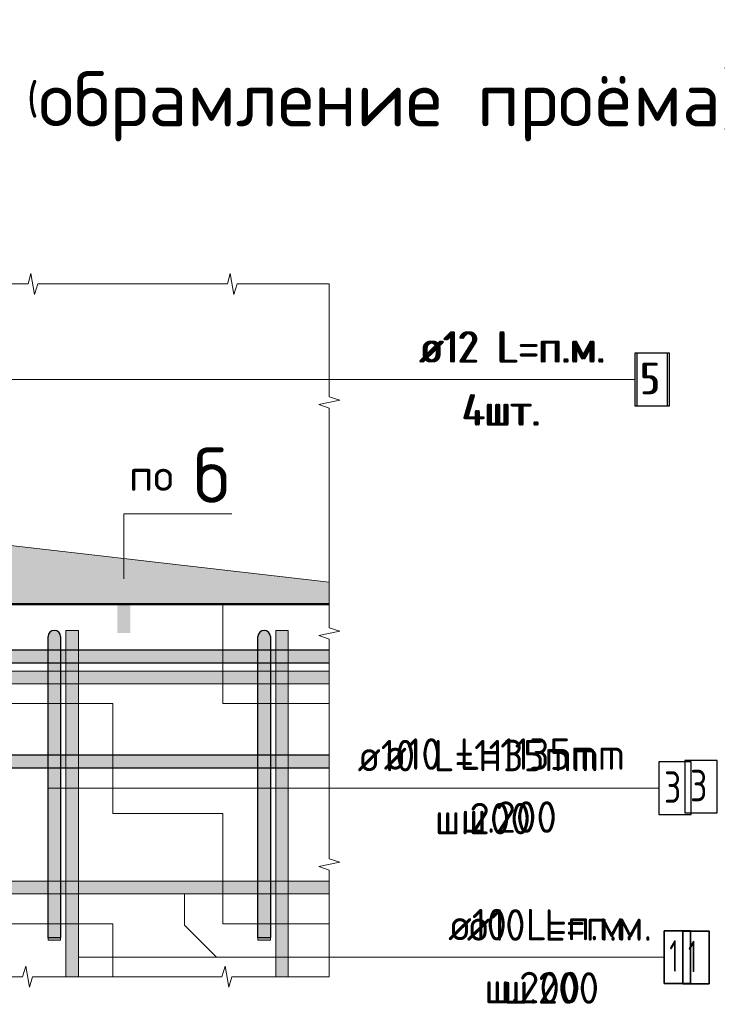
# Model space of a CAD drawing. Header units: metres. Extents: x -38 to 97, y -15 to 21.
# Tile 137 of 184: x 74.461 to 75.126, y 8.008 to 8.946. Entities that reach past the tile are written whole.
import ezdxf

# ---------------------------------------------------------------- set-up
doc = ezdxf.new("R2010")
doc.units = ezdxf.units.M
for name, color, linetype in [('XR$3$_3898', 7, 'Continuous'), ('XR$4$_3898', 7, 'Continuous'), ('XR$6$_3898', 7, 'Continuous')]:
    doc.layers.add(name, color=color, linetype=linetype)
for name, color, linetype, lineweight in [('XR$3$Арм. стержнями нижней зоны', 180, 'Continuous', 35), ('XR$3$Арм.стержн. Арматура края', 96, 'Continuous', 35), ('XR$3$Арм.стержн. Доп. арматура', 180, 'Continuous', 35), ('XR$3$Текст_ общее_1', 7, 'Continuous', 13), ('XR$4$Арм. стержнями нижней зоны', 180, 'Continuous', 35), ('XR$4$Арм.стержн. Арматура края', 96, 'Continuous', 35), ('XR$4$Арм.стержн. Доп. арматура', 180, 'Continuous', 35), ('XR$4$Текст_ общее_1', 7, 'Continuous', 13), ('XR$6$Арм. стержнями нижней зоны', 180, 'Continuous', 35), ('XR$6$Арм.стержн. Арматура края', 96, 'Continuous', 35), ('XR$6$Арм.стержн. Доп. арматура', 180, 'Continuous', 35), ('XR$6$Текст_ общее_1', 7, 'Continuous', 13)]:
    doc.layers.add(name, color=color, linetype=linetype, lineweight=lineweight)
doc.styles.add('ISOCPEUR', font='txt')
pattern_1 = [(0, (0.21, 0.21), (0.105, 0.105), [0.105, -0.105]), (90, (0.21, 0.21), (-0.105, 0.105), [0.105, -0.105])]

# ---------------------------------------------------------------- blocks, each defined once
blk = doc.blocks.new('ЭЛЕМЕНТ_УЗОРА_6')
at = {"color": 7, "linetype": 'Continuous', "lineweight": 13, "transparency": 33554687}
for p, q in [((73.80638, 8.6946), (73.80638, 8.6946)), ((74.75638, 8.6946), (74.75638, 8.6946)), ((73.80638, 8.0346), (73.80638, 8.0346)), ((74.75638, 8.0346), (74.75638, 8.0346)), ((74.75638, 8.0346), (74.75638, 8.0346))]:
    blk.add_line(p, q, dxfattribs=at)
for points in [[(73.80638, 8.6946), (73.89929, 8.6946), (73.90195, 8.7046), (73.90556, 8.6846), (73.9086, 8.6946), (73.99638, 8.6946)], [(73.99638, 8.6946), (74.08929, 8.6946), (74.09195, 8.7046), (74.09556, 8.6846), (74.0986, 8.6946), (74.18638, 8.6946)], [(74.18638, 8.6946), (74.27929, 8.6946), (74.28195, 8.7046), (74.28556, 8.6846), (74.2886, 8.6946), (74.37638, 8.6946)], [(74.37638, 8.6946), (74.46929, 8.6946), (74.47195, 8.7046), (74.47556, 8.6846), (74.4786, 8.6946), (74.56638, 8.6946)], [(74.56638, 8.6946), (74.65929, 8.6946), (74.66195, 8.7046), (74.66556, 8.6846), (74.6686, 8.6946), (74.75638, 8.6946)], [(73.80638, 8.4746), (73.80638, 8.58218), (73.79638, 8.58526), (73.81638, 8.58944), (73.80638, 8.59296), (73.80638, 8.6946), (73.80638, 8.6946)], [(74.75638, 8.6946), (74.75638, 8.6946), (74.75638, 8.58702), (74.76638, 8.58394), (74.74638, 8.57976), (74.75638, 8.57624), (74.75638, 8.4746)], [(73.80638, 8.2546), (73.80638, 8.36218), (73.79638, 8.36526), (73.81638, 8.36944), (73.80638, 8.37296), (73.80638, 8.4746)], [(74.75638, 8.4746), (74.75638, 8.36702), (74.76638, 8.36394), (74.74638, 8.35976), (74.75638, 8.35624), (74.75638, 8.2546)], [(73.80638, 8.0346), (73.80638, 8.0346), (73.80638, 8.14218), (73.79638, 8.14526), (73.81638, 8.14944), (73.80638, 8.15296), (73.80638, 8.2546)], [(74.75638, 8.2546), (74.75638, 8.14702), (74.76638, 8.14394), (74.74638, 8.13976), (74.75638, 8.13624), (74.75638, 8.0346)], [(73.99638, 8.0346), (73.90347, 8.0346), (73.90081, 8.0246), (73.8972, 8.0446), (73.89416, 8.0346), (73.80638, 8.0346)], [(74.18638, 8.0346), (74.09347, 8.0346), (74.09081, 8.0246), (74.0872, 8.0446), (74.08416, 8.0346), (73.99638, 8.0346)], [(74.37638, 8.0346), (74.28347, 8.0346), (74.28081, 8.0246), (74.2772, 8.0446), (74.27416, 8.0346), (74.18638, 8.0346)], [(74.56638, 8.0346), (74.47347, 8.0346), (74.47081, 8.0246), (74.4672, 8.0446), (74.46416, 8.0346), (74.37638, 8.0346)], [(74.75638, 8.0346), (74.66347, 8.0346), (74.66081, 8.0246), (74.6572, 8.0446), (74.65416, 8.0346), (74.56638, 8.0346)]]:
    blk.add_lwpolyline(points, dxfattribs=at)
blk = doc.blocks.new('СЛОЖНЫЙ_ОБЪЕКТ_14')
at = {"linetype": 'Continuous', "lineweight": 13, "transparency": 33554687}
blk.add_hatch(color=7, dxfattribs=at).paths.add_polyline_path([(73.80638, 8.3256), (74.75638, 8.3256), (74.75638, 8.3136), (73.80638, 8.3136)], flags=16)
at = {"color": 7, "linetype": 'Continuous', "lineweight": 13, "transparency": 33554687}
blk.add_lwpolyline([(73.80638, 8.3256), (74.75638, 8.3256), (74.75638, 8.3136), (73.80638, 8.3136), (73.80638, 8.3256)], close=True, dxfattribs=at)
blk = doc.blocks.new('СЛОЖНЫЙ_ОБЪЕКТ_15')
at = {"linetype": 'Continuous', "lineweight": 13, "transparency": 33554687}
blk.add_hatch(color=7, dxfattribs=at).paths.add_polyline_path([(73.80638, 8.1256), (74.75638, 8.1256), (74.75638, 8.1136), (73.80638, 8.1136)], flags=16)
at = {"color": 7, "linetype": 'Continuous', "lineweight": 13, "transparency": 33554687}
blk.add_lwpolyline([(73.80638, 8.1256), (74.75638, 8.1256), (74.75638, 8.1136), (73.80638, 8.1136), (73.80638, 8.1256)], close=True, dxfattribs=at)
blk = doc.blocks.new('СЛОЖНЫЙ_ОБЪЕКТ_16')
at = {"linetype": 'Continuous', "lineweight": 25, "transparency": 33554687}
blk.add_hatch(color=8, dxfattribs=at).paths.add_polyline_path([(73.85638, 8.3336), (74.75638, 8.3336), (74.75638, 8.3456), (73.85638, 8.3456)])
at = {"color": 7, "linetype": 'Continuous', "lineweight": 25, "transparency": 33554687}
blk.add_line((73.85638, 8.3336), (74.75638, 8.3336), dxfattribs=at)
blk.add_lwpolyline([(74.75638, 8.3456), (73.85638, 8.3456), (73.85638, 8.3336)], dxfattribs=at)
blk = doc.blocks.new('СЛОЖНЫЙ_ОБЪЕКТ_21')
at = {"linetype": 'Continuous', "lineweight": 13, "true_color": 0xc5c5c5, "transparency": 33554687}
for points in [[(74.4889, 8.36104), (74.48953, 8.36213), (74.49036, 8.36306), (74.49138, 8.3638), (74.49253, 8.36431), (74.49375, 8.36457), (74.49501, 8.36457), (74.49623, 8.36431), (74.49738, 8.3638), (74.49839, 8.36306), (74.49923, 8.36213), (74.49986, 8.36104), (74.50025, 8.35985), (74.50038, 8.3586), (74.50038, 8.0716), (74.48838, 8.0716), (74.48838, 8.3586), (74.48851, 8.35985)], [(74.48838, 8.0716), (74.50038, 8.0716), (74.50038, 8.0696), (74.48838, 8.0696)]]:
    blk.add_hatch(color=9, dxfattribs=at).paths.add_polyline_path(points, flags=16)
at = {"color": 7, "linetype": 'Continuous', "lineweight": 25, "transparency": 33554687}
blk.add_lwpolyline([(74.50038, 8.3586), (74.50038, 8.0716), (74.48838, 8.0716), (74.48838, 8.3586)], dxfattribs=at)
at = {"color": 7, "linetype": 'Continuous', "lineweight": 13, "transparency": 33554687}
blk.add_lwpolyline([(74.48838, 8.0716), (74.50038, 8.0716), (74.50038, 8.0696), (74.48838, 8.0696), (74.48838, 8.0716)], close=True, dxfattribs=at)
at = {"color": 7, "linetype": 'Continuous', "lineweight": 25, "transparency": 33554687}
blk.add_arc((74.49438, 8.3586), 0.006, 0, 180, dxfattribs=at)
blk = doc.blocks.new('СЛОЖНЫЙ_ОБЪЕКТ_23')
at = {"linetype": 'Continuous', "lineweight": 13, "transparency": 33554687}
blk.add_hatch(color=7, dxfattribs=at).paths.add_polyline_path([(74.51738, 8.0346), (74.51738, 8.3646), (74.50538, 8.3646), (74.50538, 8.0346)])
at = {"color": 7, "linetype": 'Continuous', "lineweight": 13, "transparency": 33554687}
blk.add_lwpolyline([(74.51738, 8.0346), (74.51738, 8.3646), (74.50538, 8.3646), (74.50538, 8.0346), (74.51738, 8.0346)], close=True, dxfattribs=at)
blk = doc.blocks.new('СЛОЖНЫЙ_ОБЪЕКТ_24')
at = {"linetype": 'Continuous', "lineweight": 13, "true_color": 0xc5c5c5, "transparency": 33554687}
for points in [[(74.6889, 8.36104), (74.68953, 8.36213), (74.69036, 8.36306), (74.69138, 8.3638), (74.69253, 8.36431), (74.69375, 8.36457), (74.69501, 8.36457), (74.69623, 8.36431), (74.69738, 8.3638), (74.69839, 8.36306), (74.69923, 8.36213), (74.69986, 8.36104), (74.70025, 8.35985), (74.70038, 8.3586), (74.70038, 8.0716), (74.68838, 8.0716), (74.68838, 8.3586), (74.68851, 8.35985)], [(74.68838, 8.0716), (74.70038, 8.0716), (74.70038, 8.0696), (74.68838, 8.0696)]]:
    blk.add_hatch(color=9, dxfattribs=at).paths.add_polyline_path(points, flags=16)
at = {"color": 7, "linetype": 'Continuous', "lineweight": 25, "transparency": 33554687}
blk.add_lwpolyline([(74.70038, 8.3586), (74.70038, 8.0716), (74.68838, 8.0716), (74.68838, 8.3586)], dxfattribs=at)
at = {"color": 7, "linetype": 'Continuous', "lineweight": 13, "transparency": 33554687}
blk.add_lwpolyline([(74.68838, 8.0716), (74.70038, 8.0716), (74.70038, 8.0696), (74.68838, 8.0696), (74.68838, 8.0716)], close=True, dxfattribs=at)
at = {"color": 7, "linetype": 'Continuous', "lineweight": 25, "transparency": 33554687}
blk.add_arc((74.69438, 8.3586), 0.006, 0, 180, dxfattribs=at)
blk = doc.blocks.new('СЛОЖНЫЙ_ОБЪЕКТ_25')
at = {"linetype": 'Continuous', "lineweight": 13, "transparency": 33554687}
blk.add_hatch(color=7, dxfattribs=at).paths.add_polyline_path([(74.71738, 8.0346), (74.71738, 8.3646), (74.70538, 8.3646), (74.70538, 8.0346)])
at = {"color": 7, "linetype": 'Continuous', "lineweight": 13, "transparency": 33554687}
blk.add_lwpolyline([(74.71738, 8.0346), (74.71738, 8.3646), (74.70538, 8.3646), (74.70538, 8.0346), (74.71738, 8.0346)], close=True, dxfattribs=at)
blk = doc.blocks.new('СЛОЖНЫЙ_ОБЪЕКТ_27')
at = {"linetype": 'Continuous', "lineweight": 25, "transparency": 33554687}
blk.add_hatch(color=8, dxfattribs=at).paths.add_polyline_path([(73.85638, 8.2336), (74.75638, 8.2336), (74.75638, 8.2456), (73.85638, 8.2456)])
at = {"color": 7, "linetype": 'Continuous', "lineweight": 25, "transparency": 33554687}
blk.add_line((73.85638, 8.2336), (74.75638, 8.2336), dxfattribs=at)
blk.add_lwpolyline([(74.75638, 8.2456), (73.85638, 8.2456), (73.85638, 8.2336)], dxfattribs=at)
blk = doc.blocks.new('ЭЛЕМЕНТ_УЗОРА_13')
at = {"color": 7, "linetype": 'Continuous', "lineweight": 13, "transparency": 33554687}
for p, q in [((73.80638, 8.6946), (73.80638, 8.6946)), ((74.75638, 8.6946), (74.75638, 8.6946)), ((73.80638, 8.0346), (73.80638, 8.0346)), ((74.75638, 8.0346), (74.75638, 8.0346)), ((74.75638, 8.0346), (74.75638, 8.0346))]:
    blk.add_line(p, q, dxfattribs=at)
for points in [[(73.80638, 8.6946), (73.89929, 8.6946), (73.90195, 8.7046), (73.90556, 8.6846), (73.9086, 8.6946), (73.99638, 8.6946)], [(73.99638, 8.6946), (74.08929, 8.6946), (74.09195, 8.7046), (74.09556, 8.6846), (74.0986, 8.6946), (74.18638, 8.6946)], [(74.18638, 8.6946), (74.27929, 8.6946), (74.28195, 8.7046), (74.28556, 8.6846), (74.2886, 8.6946), (74.37638, 8.6946)], [(74.37638, 8.6946), (74.46929, 8.6946), (74.47195, 8.7046), (74.47556, 8.6846), (74.4786, 8.6946), (74.56638, 8.6946)], [(74.56638, 8.6946), (74.65929, 8.6946), (74.66195, 8.7046), (74.66556, 8.6846), (74.6686, 8.6946), (74.75638, 8.6946)], [(73.80638, 8.4746), (73.80638, 8.58218), (73.79638, 8.58526), (73.81638, 8.58944), (73.80638, 8.59296), (73.80638, 8.6946), (73.80638, 8.6946)], [(74.75638, 8.6946), (74.75638, 8.6946), (74.75638, 8.58702), (74.76638, 8.58394), (74.74638, 8.57976), (74.75638, 8.57624), (74.75638, 8.4746)], [(73.80638, 8.2546), (73.80638, 8.36218), (73.79638, 8.36526), (73.81638, 8.36944), (73.80638, 8.37296), (73.80638, 8.4746)], [(74.75638, 8.4746), (74.75638, 8.36702), (74.76638, 8.36394), (74.74638, 8.35976), (74.75638, 8.35624), (74.75638, 8.2546)], [(73.80638, 8.0346), (73.80638, 8.0346), (73.80638, 8.14218), (73.79638, 8.14526), (73.81638, 8.14944), (73.80638, 8.15296), (73.80638, 8.2546)], [(74.75638, 8.2546), (74.75638, 8.14702), (74.76638, 8.14394), (74.74638, 8.13976), (74.75638, 8.13624), (74.75638, 8.0346)], [(73.99638, 8.0346), (73.90347, 8.0346), (73.90081, 8.0246), (73.8972, 8.0446), (73.89416, 8.0346), (73.80638, 8.0346)], [(74.18638, 8.0346), (74.09347, 8.0346), (74.09081, 8.0246), (74.0872, 8.0446), (74.08416, 8.0346), (73.99638, 8.0346)], [(74.37638, 8.0346), (74.28347, 8.0346), (74.28081, 8.0246), (74.2772, 8.0446), (74.27416, 8.0346), (74.18638, 8.0346)], [(74.56638, 8.0346), (74.47347, 8.0346), (74.47081, 8.0246), (74.4672, 8.0446), (74.46416, 8.0346), (74.37638, 8.0346)], [(74.75638, 8.0346), (74.66347, 8.0346), (74.66081, 8.0246), (74.6572, 8.0446), (74.65416, 8.0346), (74.56638, 8.0346)]]:
    blk.add_lwpolyline(points, dxfattribs=at)
blk = doc.blocks.new('СЛОЖНЫЙ_ОБЪЕКТ_42')
at = {"linetype": 'Continuous', "lineweight": 13, "transparency": 33554687}
blk.add_hatch(color=7, dxfattribs=at).paths.add_polyline_path([(73.80638, 8.3256), (74.75638, 8.3256), (74.75638, 8.3136), (73.80638, 8.3136)], flags=16)
at = {"color": 7, "linetype": 'Continuous', "lineweight": 13, "transparency": 33554687}
blk.add_lwpolyline([(73.80638, 8.3256), (74.75638, 8.3256), (74.75638, 8.3136), (73.80638, 8.3136), (73.80638, 8.3256)], close=True, dxfattribs=at)
blk = doc.blocks.new('СЛОЖНЫЙ_ОБЪЕКТ_43')
at = {"linetype": 'Continuous', "lineweight": 13, "transparency": 33554687}
blk.add_hatch(color=7, dxfattribs=at).paths.add_polyline_path([(73.80638, 8.1256), (74.75638, 8.1256), (74.75638, 8.1136), (73.80638, 8.1136)], flags=16)
at = {"color": 7, "linetype": 'Continuous', "lineweight": 13, "transparency": 33554687}
blk.add_lwpolyline([(73.80638, 8.1256), (74.75638, 8.1256), (74.75638, 8.1136), (73.80638, 8.1136), (73.80638, 8.1256)], close=True, dxfattribs=at)
blk = doc.blocks.new('СЛОЖНЫЙ_ОБЪЕКТ_44')
at = {"linetype": 'Continuous', "lineweight": 25, "transparency": 33554687}
blk.add_hatch(color=8, dxfattribs=at).paths.add_polyline_path([(73.85638, 8.3336), (74.75638, 8.3336), (74.75638, 8.3456), (73.85638, 8.3456)])
at = {"color": 7, "linetype": 'Continuous', "lineweight": 25, "transparency": 33554687}
blk.add_line((73.85638, 8.3336), (74.75638, 8.3336), dxfattribs=at)
blk.add_lwpolyline([(74.75638, 8.3456), (73.85638, 8.3456), (73.85638, 8.3336)], dxfattribs=at)
blk = doc.blocks.new('СЛОЖНЫЙ_ОБЪЕКТ_49')
at = {"linetype": 'Continuous', "lineweight": 13, "true_color": 0xc5c5c5, "transparency": 33554687}
for points in [[(74.4889, 8.36104), (74.48953, 8.36213), (74.49036, 8.36306), (74.49138, 8.3638), (74.49253, 8.36431), (74.49375, 8.36457), (74.49501, 8.36457), (74.49623, 8.36431), (74.49738, 8.3638), (74.49839, 8.36306), (74.49923, 8.36213), (74.49986, 8.36104), (74.50025, 8.35985), (74.50038, 8.3586), (74.50038, 8.0716), (74.48838, 8.0716), (74.48838, 8.3586), (74.48851, 8.35985)], [(74.48838, 8.0716), (74.50038, 8.0716), (74.50038, 8.0696), (74.48838, 8.0696)]]:
    blk.add_hatch(color=9, dxfattribs=at).paths.add_polyline_path(points, flags=16)
at = {"color": 7, "linetype": 'Continuous', "lineweight": 25, "transparency": 33554687}
blk.add_lwpolyline([(74.50038, 8.3586), (74.50038, 8.0716), (74.48838, 8.0716), (74.48838, 8.3586)], dxfattribs=at)
at = {"color": 7, "linetype": 'Continuous', "lineweight": 13, "transparency": 33554687}
blk.add_lwpolyline([(74.48838, 8.0716), (74.50038, 8.0716), (74.50038, 8.0696), (74.48838, 8.0696), (74.48838, 8.0716)], close=True, dxfattribs=at)
at = {"color": 7, "linetype": 'Continuous', "lineweight": 25, "transparency": 33554687}
blk.add_arc((74.49438, 8.3586), 0.006, 0, 180, dxfattribs=at)
blk = doc.blocks.new('СЛОЖНЫЙ_ОБЪЕКТ_51')
at = {"linetype": 'Continuous', "lineweight": 13, "transparency": 33554687}
blk.add_hatch(color=7, dxfattribs=at).paths.add_polyline_path([(74.51738, 8.0346), (74.51738, 8.3646), (74.50538, 8.3646), (74.50538, 8.0346)])
at = {"color": 7, "linetype": 'Continuous', "lineweight": 13, "transparency": 33554687}
blk.add_lwpolyline([(74.51738, 8.0346), (74.51738, 8.3646), (74.50538, 8.3646), (74.50538, 8.0346), (74.51738, 8.0346)], close=True, dxfattribs=at)
blk = doc.blocks.new('СЛОЖНЫЙ_ОБЪЕКТ_52')
at = {"linetype": 'Continuous', "lineweight": 13, "true_color": 0xc5c5c5, "transparency": 33554687}
for points in [[(74.6889, 8.36104), (74.68953, 8.36213), (74.69036, 8.36306), (74.69138, 8.3638), (74.69253, 8.36431), (74.69375, 8.36457), (74.69501, 8.36457), (74.69623, 8.36431), (74.69738, 8.3638), (74.69839, 8.36306), (74.69923, 8.36213), (74.69986, 8.36104), (74.70025, 8.35985), (74.70038, 8.3586), (74.70038, 8.0716), (74.68838, 8.0716), (74.68838, 8.3586), (74.68851, 8.35985)], [(74.68838, 8.0716), (74.70038, 8.0716), (74.70038, 8.0696), (74.68838, 8.0696)]]:
    blk.add_hatch(color=9, dxfattribs=at).paths.add_polyline_path(points, flags=16)
at = {"color": 7, "linetype": 'Continuous', "lineweight": 25, "transparency": 33554687}
blk.add_lwpolyline([(74.70038, 8.3586), (74.70038, 8.0716), (74.68838, 8.0716), (74.68838, 8.3586)], dxfattribs=at)
at = {"color": 7, "linetype": 'Continuous', "lineweight": 13, "transparency": 33554687}
blk.add_lwpolyline([(74.68838, 8.0716), (74.70038, 8.0716), (74.70038, 8.0696), (74.68838, 8.0696), (74.68838, 8.0716)], close=True, dxfattribs=at)
at = {"color": 7, "linetype": 'Continuous', "lineweight": 25, "transparency": 33554687}
blk.add_arc((74.69438, 8.3586), 0.006, 0, 180, dxfattribs=at)
blk = doc.blocks.new('СЛОЖНЫЙ_ОБЪЕКТ_53')
at = {"linetype": 'Continuous', "lineweight": 13, "transparency": 33554687}
blk.add_hatch(color=7, dxfattribs=at).paths.add_polyline_path([(74.71738, 8.0346), (74.71738, 8.3646), (74.70538, 8.3646), (74.70538, 8.0346)])
at = {"color": 7, "linetype": 'Continuous', "lineweight": 13, "transparency": 33554687}
blk.add_lwpolyline([(74.71738, 8.0346), (74.71738, 8.3646), (74.70538, 8.3646), (74.70538, 8.0346), (74.71738, 8.0346)], close=True, dxfattribs=at)
blk = doc.blocks.new('СЛОЖНЫЙ_ОБЪЕКТ_55')
at = {"linetype": 'Continuous', "lineweight": 25, "transparency": 33554687}
blk.add_hatch(color=8, dxfattribs=at).paths.add_polyline_path([(73.85638, 8.2336), (74.75638, 8.2336), (74.75638, 8.2456), (73.85638, 8.2456)])
at = {"color": 7, "linetype": 'Continuous', "lineweight": 25, "transparency": 33554687}
blk.add_line((73.85638, 8.2336), (74.75638, 8.2336), dxfattribs=at)
blk.add_lwpolyline([(74.75638, 8.2456), (73.85638, 8.2456), (73.85638, 8.2336)], dxfattribs=at)
blk = doc.blocks.new('ЭЛЕМЕНТ_УЗОРА_32')
at = {"color": 7, "linetype": 'Continuous', "lineweight": 13, "transparency": 33554687}
for p, q in [((73.80638, 8.6946), (73.80638, 8.6946)), ((74.75638, 8.6946), (74.75638, 8.6946)), ((73.80638, 8.0346), (73.80638, 8.0346)), ((74.75638, 8.0346), (74.75638, 8.0346)), ((74.75638, 8.0346), (74.75638, 8.0346))]:
    blk.add_line(p, q, dxfattribs=at)
for points in [[(73.80638, 8.6946), (73.89929, 8.6946), (73.90195, 8.7046), (73.90556, 8.6846), (73.9086, 8.6946), (73.99638, 8.6946)], [(73.99638, 8.6946), (74.08929, 8.6946), (74.09195, 8.7046), (74.09556, 8.6846), (74.0986, 8.6946), (74.18638, 8.6946)], [(74.18638, 8.6946), (74.27929, 8.6946), (74.28195, 8.7046), (74.28556, 8.6846), (74.2886, 8.6946), (74.37638, 8.6946)], [(74.37638, 8.6946), (74.46929, 8.6946), (74.47195, 8.7046), (74.47556, 8.6846), (74.4786, 8.6946), (74.56638, 8.6946)], [(74.56638, 8.6946), (74.65929, 8.6946), (74.66195, 8.7046), (74.66556, 8.6846), (74.6686, 8.6946), (74.75638, 8.6946)], [(73.80638, 8.4746), (73.80638, 8.58218), (73.79638, 8.58526), (73.81638, 8.58944), (73.80638, 8.59296), (73.80638, 8.6946), (73.80638, 8.6946)], [(74.75638, 8.6946), (74.75638, 8.6946), (74.75638, 8.58702), (74.76638, 8.58394), (74.74638, 8.57976), (74.75638, 8.57624), (74.75638, 8.4746)], [(73.80638, 8.2546), (73.80638, 8.36218), (73.79638, 8.36526), (73.81638, 8.36944), (73.80638, 8.37296), (73.80638, 8.4746)], [(74.75638, 8.4746), (74.75638, 8.36702), (74.76638, 8.36394), (74.74638, 8.35976), (74.75638, 8.35624), (74.75638, 8.2546)], [(73.80638, 8.0346), (73.80638, 8.0346), (73.80638, 8.14218), (73.79638, 8.14526), (73.81638, 8.14944), (73.80638, 8.15296), (73.80638, 8.2546)], [(74.75638, 8.2546), (74.75638, 8.14702), (74.76638, 8.14394), (74.74638, 8.13976), (74.75638, 8.13624), (74.75638, 8.0346)], [(73.99638, 8.0346), (73.90347, 8.0346), (73.90081, 8.0246), (73.8972, 8.0446), (73.89416, 8.0346), (73.80638, 8.0346)], [(74.18638, 8.0346), (74.09347, 8.0346), (74.09081, 8.0246), (74.0872, 8.0446), (74.08416, 8.0346), (73.99638, 8.0346)], [(74.37638, 8.0346), (74.28347, 8.0346), (74.28081, 8.0246), (74.2772, 8.0446), (74.27416, 8.0346), (74.18638, 8.0346)], [(74.56638, 8.0346), (74.47347, 8.0346), (74.47081, 8.0246), (74.4672, 8.0446), (74.46416, 8.0346), (74.37638, 8.0346)], [(74.75638, 8.0346), (74.66347, 8.0346), (74.66081, 8.0246), (74.6572, 8.0446), (74.65416, 8.0346), (74.56638, 8.0346)]]:
    blk.add_lwpolyline(points, dxfattribs=at)
blk = doc.blocks.new('СЛОЖНЫЙ_ОБЪЕКТ_84')
at = {"linetype": 'Continuous', "lineweight": 13, "transparency": 33554687}
blk.add_hatch(color=7, dxfattribs=at).paths.add_polyline_path([(73.80638, 8.3256), (74.75638, 8.3256), (74.75638, 8.3136), (73.80638, 8.3136)], flags=16)
at = {"color": 7, "linetype": 'Continuous', "lineweight": 13, "transparency": 33554687}
blk.add_lwpolyline([(73.80638, 8.3256), (74.75638, 8.3256), (74.75638, 8.3136), (73.80638, 8.3136), (73.80638, 8.3256)], close=True, dxfattribs=at)
blk = doc.blocks.new('СЛОЖНЫЙ_ОБЪЕКТ_85')
at = {"linetype": 'Continuous', "lineweight": 13, "transparency": 33554687}
blk.add_hatch(color=7, dxfattribs=at).paths.add_polyline_path([(73.80638, 8.1256), (74.75638, 8.1256), (74.75638, 8.1136), (73.80638, 8.1136)], flags=16)
at = {"color": 7, "linetype": 'Continuous', "lineweight": 13, "transparency": 33554687}
blk.add_lwpolyline([(73.80638, 8.1256), (74.75638, 8.1256), (74.75638, 8.1136), (73.80638, 8.1136), (73.80638, 8.1256)], close=True, dxfattribs=at)
blk = doc.blocks.new('СЛОЖНЫЙ_ОБЪЕКТ_86')
at = {"linetype": 'Continuous', "lineweight": 25, "transparency": 33554687}
blk.add_hatch(color=8, dxfattribs=at).paths.add_polyline_path([(73.85638, 8.3336), (74.75638, 8.3336), (74.75638, 8.3456), (73.85638, 8.3456)])
at = {"color": 7, "linetype": 'Continuous', "lineweight": 25, "transparency": 33554687}
blk.add_line((73.85638, 8.3336), (74.75638, 8.3336), dxfattribs=at)
blk.add_lwpolyline([(74.75638, 8.3456), (73.85638, 8.3456), (73.85638, 8.3336)], dxfattribs=at)
blk = doc.blocks.new('СЛОЖНЫЙ_ОБЪЕКТ_91')
at = {"linetype": 'Continuous', "lineweight": 13, "true_color": 0xc5c5c5, "transparency": 33554687}
for points in [[(74.4889, 8.36104), (74.48953, 8.36213), (74.49036, 8.36306), (74.49138, 8.3638), (74.49253, 8.36431), (74.49375, 8.36457), (74.49501, 8.36457), (74.49623, 8.36431), (74.49738, 8.3638), (74.49839, 8.36306), (74.49923, 8.36213), (74.49986, 8.36104), (74.50025, 8.35985), (74.50038, 8.3586), (74.50038, 8.0716), (74.48838, 8.0716), (74.48838, 8.3586), (74.48851, 8.35985)], [(74.48838, 8.0716), (74.50038, 8.0716), (74.50038, 8.0696), (74.48838, 8.0696)]]:
    blk.add_hatch(color=9, dxfattribs=at).paths.add_polyline_path(points, flags=16)
at = {"color": 7, "linetype": 'Continuous', "lineweight": 25, "transparency": 33554687}
blk.add_lwpolyline([(74.50038, 8.3586), (74.50038, 8.0716), (74.48838, 8.0716), (74.48838, 8.3586)], dxfattribs=at)
at = {"color": 7, "linetype": 'Continuous', "lineweight": 13, "transparency": 33554687}
blk.add_lwpolyline([(74.48838, 8.0716), (74.50038, 8.0716), (74.50038, 8.0696), (74.48838, 8.0696), (74.48838, 8.0716)], close=True, dxfattribs=at)
at = {"color": 7, "linetype": 'Continuous', "lineweight": 25, "transparency": 33554687}
blk.add_arc((74.49438, 8.3586), 0.006, 0, 180, dxfattribs=at)
blk = doc.blocks.new('СЛОЖНЫЙ_ОБЪЕКТ_93')
at = {"linetype": 'Continuous', "lineweight": 13, "transparency": 33554687}
blk.add_hatch(color=7, dxfattribs=at).paths.add_polyline_path([(74.51738, 8.0346), (74.51738, 8.3646), (74.50538, 8.3646), (74.50538, 8.0346)])
at = {"color": 7, "linetype": 'Continuous', "lineweight": 13, "transparency": 33554687}
blk.add_lwpolyline([(74.51738, 8.0346), (74.51738, 8.3646), (74.50538, 8.3646), (74.50538, 8.0346), (74.51738, 8.0346)], close=True, dxfattribs=at)
blk = doc.blocks.new('СЛОЖНЫЙ_ОБЪЕКТ_94')
at = {"linetype": 'Continuous', "lineweight": 13, "true_color": 0xc5c5c5, "transparency": 33554687}
for points in [[(74.6889, 8.36104), (74.68953, 8.36213), (74.69036, 8.36306), (74.69138, 8.3638), (74.69253, 8.36431), (74.69375, 8.36457), (74.69501, 8.36457), (74.69623, 8.36431), (74.69738, 8.3638), (74.69839, 8.36306), (74.69923, 8.36213), (74.69986, 8.36104), (74.70025, 8.35985), (74.70038, 8.3586), (74.70038, 8.0716), (74.68838, 8.0716), (74.68838, 8.3586), (74.68851, 8.35985)], [(74.68838, 8.0716), (74.70038, 8.0716), (74.70038, 8.0696), (74.68838, 8.0696)]]:
    blk.add_hatch(color=9, dxfattribs=at).paths.add_polyline_path(points, flags=16)
at = {"color": 7, "linetype": 'Continuous', "lineweight": 25, "transparency": 33554687}
blk.add_lwpolyline([(74.70038, 8.3586), (74.70038, 8.0716), (74.68838, 8.0716), (74.68838, 8.3586)], dxfattribs=at)
at = {"color": 7, "linetype": 'Continuous', "lineweight": 13, "transparency": 33554687}
blk.add_lwpolyline([(74.68838, 8.0716), (74.70038, 8.0716), (74.70038, 8.0696), (74.68838, 8.0696), (74.68838, 8.0716)], close=True, dxfattribs=at)
at = {"color": 7, "linetype": 'Continuous', "lineweight": 25, "transparency": 33554687}
blk.add_arc((74.69438, 8.3586), 0.006, 0, 180, dxfattribs=at)
blk = doc.blocks.new('СЛОЖНЫЙ_ОБЪЕКТ_95')
at = {"linetype": 'Continuous', "lineweight": 13, "transparency": 33554687}
blk.add_hatch(color=7, dxfattribs=at).paths.add_polyline_path([(74.71738, 8.0346), (74.71738, 8.3646), (74.70538, 8.3646), (74.70538, 8.0346)])
at = {"color": 7, "linetype": 'Continuous', "lineweight": 13, "transparency": 33554687}
blk.add_lwpolyline([(74.71738, 8.0346), (74.71738, 8.3646), (74.70538, 8.3646), (74.70538, 8.0346), (74.71738, 8.0346)], close=True, dxfattribs=at)
blk = doc.blocks.new('СЛОЖНЫЙ_ОБЪЕКТ_97')
at = {"linetype": 'Continuous', "lineweight": 25, "transparency": 33554687}
blk.add_hatch(color=8, dxfattribs=at).paths.add_polyline_path([(73.85638, 8.2336), (74.75638, 8.2336), (74.75638, 8.2456), (73.85638, 8.2456)])
at = {"color": 7, "linetype": 'Continuous', "lineweight": 25, "transparency": 33554687}
blk.add_line((73.85638, 8.2336), (74.75638, 8.2336), dxfattribs=at)
blk.add_lwpolyline([(74.75638, 8.2456), (73.85638, 8.2456), (73.85638, 8.2336)], dxfattribs=at)

msp = doc.modelspace()

# ---------------------------------------------------------------- hatches: boundary and pattern name
at = {"linetype": 'Continuous', "lineweight": 13, "transparency": 33554687}
h = msp.add_hatch(dxfattribs=at)
h.set_pattern_fill('____', scale=0.105, style=0, pattern_type=2)
h.set_pattern_definition(pattern_1)
h.paths.add_polyline_path([(73.80638, 8.6946), (73.80638, 8.0346), (74.75638, 8.0346), (74.75638, 8.3896), (74.18138, 8.3896), (74.18138, 8.6946)], flags=0)
h = msp.add_hatch(dxfattribs=at)
h.set_pattern_fill('____', scale=0.105, style=0, pattern_type=2)
h.set_pattern_definition(pattern_1)
h.paths.add_polyline_path([(73.80638, 8.6946), (73.80638, 8.0346), (74.75638, 8.0346), (74.75638, 8.3896), (74.18138, 8.3896), (74.18138, 8.6946)], flags=0)
h = msp.add_hatch(dxfattribs=at)
h.set_pattern_fill('____', scale=0.105, style=0, pattern_type=2)
h.set_pattern_definition(pattern_1)
h.paths.add_polyline_path([(73.80638, 8.6946), (73.80638, 8.0346), (74.75638, 8.0346), (74.75638, 8.3896), (74.18138, 8.3896), (74.18138, 8.6946)], flags=0)
at = {"linetype": 'Continuous', "lineweight": 13, "true_color": 0x696969, "transparency": 33554687}
msp.add_hatch(color=251, dxfattribs=at).paths.add_polyline_path([(74.75638, 8.4106), (74.25957, 8.46779), (74.18138, 8.6946), (74.18138, 8.3896), (74.75638, 8.3896)])
msp.add_hatch(color=251, dxfattribs=at).paths.add_polyline_path([(74.75638, 8.4106), (74.25957, 8.46779), (74.18138, 8.6946), (74.18138, 8.3896), (74.75638, 8.3896)])
msp.add_hatch(color=251, dxfattribs=at).paths.add_polyline_path([(74.75638, 8.4106), (74.25957, 8.46779), (74.18138, 8.6946), (74.18138, 8.3896), (74.75638, 8.3896)])
at = {"linetype": 'Continuous', "lineweight": 25, "true_color": 0x000000, "transparency": 33554687}
msp.add_hatch(color=18, dxfattribs=at).paths.add_polyline_path([(74.56691, 8.41107), (74.56693, 8.41068), (74.56693, 8.36194), (74.55439, 8.36194), (74.55439, 8.41068), (74.55442, 8.41107), (74.55449, 8.41144), (74.55461, 8.41181), (74.55478, 8.41215), (74.555, 8.41247), (74.55525, 8.41276), (74.55554, 8.41301), (74.55586, 8.41322), (74.5562, 8.41339), (74.55656, 8.41352), (74.55694, 8.41359), (74.55732, 8.41362), (74.564, 8.41362), (74.56438, 8.41359), (74.56476, 8.41352), (74.56512, 8.41339), (74.56546, 8.41322), (74.56578, 8.41301), (74.56607, 8.41276), (74.56632, 8.41247), (74.56654, 8.41215), (74.56671, 8.41181), (74.56683, 8.41144)], flags=16)
msp.add_hatch(color=18, dxfattribs=at).paths.add_polyline_path([(74.56691, 8.41107), (74.56693, 8.41068), (74.56693, 8.36194), (74.55439, 8.36194), (74.55439, 8.41068), (74.55442, 8.41107), (74.55449, 8.41144), (74.55461, 8.41181), (74.55478, 8.41215), (74.555, 8.41247), (74.55525, 8.41276), (74.55554, 8.41301), (74.55586, 8.41322), (74.5562, 8.41339), (74.55656, 8.41352), (74.55694, 8.41359), (74.55732, 8.41362), (74.564, 8.41362), (74.56438, 8.41359), (74.56476, 8.41352), (74.56512, 8.41339), (74.56546, 8.41322), (74.56578, 8.41301), (74.56607, 8.41276), (74.56632, 8.41247), (74.56654, 8.41215), (74.56671, 8.41181), (74.56683, 8.41144)], flags=16)
msp.add_hatch(color=18, dxfattribs=at).paths.add_polyline_path([(74.56691, 8.41107), (74.56693, 8.41068), (74.56693, 8.36194), (74.55439, 8.36194), (74.55439, 8.41068), (74.55442, 8.41107), (74.55449, 8.41144), (74.55461, 8.41181), (74.55478, 8.41215), (74.555, 8.41247), (74.55525, 8.41276), (74.55554, 8.41301), (74.55586, 8.41322), (74.5562, 8.41339), (74.55656, 8.41352), (74.55694, 8.41359), (74.55732, 8.41362), (74.564, 8.41362), (74.56438, 8.41359), (74.56476, 8.41352), (74.56512, 8.41339), (74.56546, 8.41322), (74.56578, 8.41301), (74.56607, 8.41276), (74.56632, 8.41247), (74.56654, 8.41215), (74.56671, 8.41181), (74.56683, 8.41144)], flags=16)

# ---------------------------------------------------------------- linework, layer by layer
at = {"color": 7, "linetype": 'Continuous', "lineweight": 13, "transparency": 33554687}
for p, q in [((74.03738, 8.60357), (75.04771, 8.60357)), ((74.03738, 8.60357), (75.04771, 8.60357)), ((74.03738, 8.60357), (75.04771, 8.60357)), ((74.51738, 8.05338), (75.07571, 8.05338)), ((74.51738, 8.05338), (75.07571, 8.05338)), ((74.51738, 8.05338), (75.07571, 8.05338))]:
    msp.add_line(p, q, dxfattribs=at)
for points in [[(74.75638, 8.4106), (74.25957, 8.46779), (74.18138, 8.6946)], [(74.75638, 8.4106), (74.25957, 8.46779), (74.18138, 8.6946)], [(74.75638, 8.4106), (74.25957, 8.46779), (74.18138, 8.6946)], [(74.56066, 8.41362), (74.56066, 8.47562), (74.66352, 8.47562)], [(74.56066, 8.41362), (74.56066, 8.47562), (74.66352, 8.47562)], [(74.56066, 8.41362), (74.56066, 8.47562), (74.66352, 8.47562)], [(75.06925, 8.21433), (74.66032, 8.21433), (74.48838, 8.21433)], [(75.06925, 8.21433), (74.66032, 8.21433), (74.48838, 8.21433)], [(75.06925, 8.21433), (74.66032, 8.21433), (74.48838, 8.21433)], [(74.64899, 8.05338), (74.61859, 8.08378), (74.61859, 8.1136)], [(74.64899, 8.05338), (74.61859, 8.08378), (74.61859, 8.1136)], [(74.64899, 8.05338), (74.61859, 8.08378), (74.61859, 8.1136)]]:
    msp.add_lwpolyline(points, dxfattribs=at)
at = {"layer": 'XR$3$_3898', "color": 7, "linetype": 'Continuous', "lineweight": 50, "transparency": 33554687}
msp.add_lwpolyline([(74.75638, 8.3896), (74.18138, 8.3896), (74.18138, 8.6946)], dxfattribs=at)
at = {"layer": 'XR$3$Арм. стержнями нижней зоны', "color": 7, "linetype": 'Continuous', "lineweight": 35, "transparency": 33554687}
msp.add_lwpolyline([(75.09349, 8.02795), (75.11849, 8.02795), (75.11849, 8.07795), (75.09349, 8.07795), (75.09349, 8.02795)], dxfattribs=at)
at = {"layer": 'XR$3$Арм.стержн. Арматура края', "color": 7, "linetype": 'Continuous', "lineweight": 25, "transparency": 33554687}
msp.add_lwpolyline([(75.0953, 8.19075), (75.1263, 8.19075), (75.1263, 8.24075), (75.0953, 8.24075), (75.0953, 8.19075)], dxfattribs=at)
at = {"layer": 'XR$3$Арм.стержн. Доп. арматура', "color": 7, "linetype": 'Continuous', "lineweight": 25, "transparency": 33554687}
msp.add_lwpolyline([(75.04971, 8.57857), (75.08071, 8.57857), (75.08071, 8.62857), (75.04971, 8.62857), (75.04971, 8.57857)], dxfattribs=at)
at = {"layer": 'XR$4$_3898', "color": 7, "linetype": 'Continuous', "lineweight": 50, "transparency": 33554687}
msp.add_lwpolyline([(74.75638, 8.3896), (74.18138, 8.3896), (74.18138, 8.6946)], dxfattribs=at)
at = {"layer": 'XR$4$Арм. стержнями нижней зоны', "color": 7, "linetype": 'Continuous', "lineweight": 13, "transparency": 33554687}
msp.add_line((75.07571, 8.05338), (74.84971, 8.05338), dxfattribs=at)
at = {"layer": 'XR$4$Арм. стержнями нижней зоны', "color": 7, "linetype": 'Continuous', "lineweight": 35, "transparency": 33554687}
msp.add_lwpolyline([(75.07571, 8.02838), (75.10071, 8.02838), (75.10071, 8.07838), (75.07571, 8.07838), (75.07571, 8.02838)], dxfattribs=at)
at = {"layer": 'XR$4$Арм.стержн. Арматура края', "color": 7, "linetype": 'Continuous', "lineweight": 13, "transparency": 33554687}
msp.add_line((75.07047, 8.21433), (74.76047, 8.21433), dxfattribs=at)
at = {"layer": 'XR$4$Арм.стержн. Арматура края', "color": 7, "linetype": 'Continuous', "lineweight": 25, "transparency": 33554687}
msp.add_lwpolyline([(75.07047, 8.18933), (75.10147, 8.18933), (75.10147, 8.23933), (75.07047, 8.23933), (75.07047, 8.18933)], dxfattribs=at)
at = {"layer": 'XR$4$Арм.стержн. Доп. арматура', "color": 7, "linetype": 'Continuous', "lineweight": 13, "transparency": 33554687}
msp.add_line((74.82171, 8.60357), (75.04771, 8.60357), dxfattribs=at)
at = {"layer": 'XR$4$Арм.стержн. Доп. арматура', "color": 7, "linetype": 'Continuous', "lineweight": 25, "transparency": 33554687}
msp.add_lwpolyline([(75.04771, 8.57857), (75.07871, 8.57857), (75.07871, 8.62857), (75.04771, 8.62857), (75.04771, 8.57857)], dxfattribs=at)
at = {"layer": 'XR$6$_3898', "color": 7, "linetype": 'Continuous', "lineweight": 50, "transparency": 33554687}
msp.add_lwpolyline([(74.75638, 8.3896), (74.18138, 8.3896), (74.18138, 8.6946)], dxfattribs=at)
at = {"layer": 'XR$6$Арм. стержнями нижней зоны', "color": 7, "linetype": 'Continuous', "lineweight": 13, "transparency": 33554687}
msp.add_line((75.07571, 8.05338), (74.84971, 8.05338), dxfattribs=at)
at = {"layer": 'XR$6$Арм. стержнями нижней зоны', "color": 7, "linetype": 'Continuous', "lineweight": 35, "transparency": 33554687}
msp.add_lwpolyline([(75.07571, 8.02838), (75.10071, 8.02838), (75.10071, 8.07838), (75.07571, 8.07838), (75.07571, 8.02838)], dxfattribs=at)
at = {"layer": 'XR$6$Арм.стержн. Арматура края', "color": 7, "linetype": 'Continuous', "lineweight": 13, "transparency": 33554687}
msp.add_line((75.07047, 8.21433), (74.76047, 8.21433), dxfattribs=at)
at = {"layer": 'XR$6$Арм.стержн. Арматура края', "color": 7, "linetype": 'Continuous', "lineweight": 25, "transparency": 33554687}
msp.add_lwpolyline([(75.07047, 8.18933), (75.10147, 8.18933), (75.10147, 8.23933), (75.07047, 8.23933), (75.07047, 8.18933)], dxfattribs=at)
at = {"layer": 'XR$6$Арм.стержн. Доп. арматура', "color": 7, "linetype": 'Continuous', "lineweight": 13, "transparency": 33554687}
msp.add_line((74.82171, 8.60357), (75.04771, 8.60357), dxfattribs=at)
at = {"layer": 'XR$6$Арм.стержн. Доп. арматура', "color": 7, "linetype": 'Continuous', "lineweight": 25, "transparency": 33554687}
msp.add_lwpolyline([(75.04771, 8.57857), (75.07871, 8.57857), (75.07871, 8.62857), (75.04771, 8.62857), (75.04771, 8.57857)], dxfattribs=at)

# ---------------------------------------------------------------- block references
at = {"color": 7, "linetype": 'Continuous', "lineweight": 13, "transparency": 33554687}
for name in ['ЭЛЕМЕНТ_УЗОРА_6', 'ЭЛЕМЕНТ_УЗОРА_13', 'ЭЛЕМЕНТ_УЗОРА_32', 'СЛОЖНЫЙ_ОБЪЕКТ_21', 'СЛОЖНЫЙ_ОБЪЕКТ_49', 'СЛОЖНЫЙ_ОБЪЕКТ_91', 'СЛОЖНЫЙ_ОБЪЕКТ_23', 'СЛОЖНЫЙ_ОБЪЕКТ_51', 'СЛОЖНЫЙ_ОБЪЕКТ_93', 'СЛОЖНЫЙ_ОБЪЕКТ_24', 'СЛОЖНЫЙ_ОБЪЕКТ_52', 'СЛОЖНЫЙ_ОБЪЕКТ_94', 'СЛОЖНЫЙ_ОБЪЕКТ_25', 'СЛОЖНЫЙ_ОБЪЕКТ_53', 'СЛОЖНЫЙ_ОБЪЕКТ_95', 'СЛОЖНЫЙ_ОБЪЕКТ_14', 'СЛОЖНЫЙ_ОБЪЕКТ_42', 'СЛОЖНЫЙ_ОБЪЕКТ_84', 'СЛОЖНЫЙ_ОБЪЕКТ_15', 'СЛОЖНЫЙ_ОБЪЕКТ_43', 'СЛОЖНЫЙ_ОБЪЕКТ_85']:
    msp.add_blockref(name, (0, 0), dxfattribs=at)
at = {"color": 7, "linetype": 'Continuous', "lineweight": 25, "transparency": 33554687}
for name in ['СЛОЖНЫЙ_ОБЪЕКТ_16', 'СЛОЖНЫЙ_ОБЪЕКТ_44', 'СЛОЖНЫЙ_ОБЪЕКТ_86', 'СЛОЖНЫЙ_ОБЪЕКТ_27', 'СЛОЖНЫЙ_ОБЪЕКТ_55', 'СЛОЖНЫЙ_ОБЪЕКТ_97']:
    msp.add_blockref(name, (0, 0), dxfattribs=at)

# ---------------------------------------------------------------- texts
at = {"color": 7, "linetype": 'Continuous', "lineweight": 13, "transparency": 33554687, "insert": (74.61351, 8.51241), "char_height": 0.03, "width": 0.1137241, "attachment_point": 5, "style": 'ISOCPEUR'}
msp.add_mtext('\\A1;{\\fISOCPEUR|i0|b0;\\H0.030000;\\W1.000000;\\C7;по \\H0.052500;б}\\P', dxfattribs=at)
msp.add_mtext('\\A1;{\\fISOCPEUR|i0|b0;\\H0.030000;\\W1.000000;\\C7;по \\H0.052500;б}\\P', dxfattribs=at)
msp.add_mtext('\\A1;{\\fISOCPEUR|i0|b0;\\H0.030000;\\W1.000000;\\C7;по \\H0.052500;б}\\P', dxfattribs=at)
at = {"layer": 'XR$3$Арм. стержнями нижней зоны', "color": 7, "linetype": 'Continuous', "lineweight": 25, "transparency": 33554687, "char_height": 0.03, "attachment_point": 7, "style": 'ISOCPEUR'}
for s, insert, width in [('\\W0.94;ø10 L=п.м.', (74.88749, 8.06895), 0.1999832), ('\\W0.56;1', (75.09849, 8.03895), 0.0233333), ('\\W0.95;ш.200 ', (74.92199, 8.00895), 0.1311997)]:
    msp.add_mtext(s, dxfattribs=dict(at, insert=insert, width=width))
at = {"layer": 'XR$3$Арм.стержн. Арматура края', "color": 7, "linetype": 'Continuous', "lineweight": 25, "transparency": 33554687, "char_height": 0.03, "attachment_point": 7, "style": 'ISOCPEUR'}
for s, insert, width in [('\\W0.92;ø10 L=1135mm ', (74.8083, 8.23175), 0.2806692), ('\\W0.78;3', (75.1003, 8.20175), 0.0326407), ('\\W0.95;ш.200 ', (74.8818, 8.17175), 0.1311995)]:
    msp.add_mtext(s, dxfattribs=dict(at, insert=insert, width=width))
at = {"layer": 'XR$3$Арм.стержн. Доп. арматура', "color": 7, "linetype": 'Continuous', "lineweight": 25, "transparency": 33554687, "char_height": 0.03, "attachment_point": 7, "style": 'ISOCPEUR'}
for s, insert, width in [('\\W0.94;ø12 L=п.м.', (74.84371, 8.61957), 0.1999832), ('\\W0.78;5', (75.05471, 8.58957), 0.0326407), ('\\W0.95;4шт. ', (74.88421, 8.55957), 0.1191577)]:
    msp.add_mtext(s, dxfattribs=dict(at, insert=insert, width=width))
at = {"layer": 'XR$3$Текст_ общее_1', "color": 7, "linetype": 'Continuous', "lineweight": 13, "transparency": 33554687, "insert": (74.46433, 8.86375), "char_height": 0.0675, "width": 1.4055685, "attachment_point": 5, "style": 'ISOCPEUR'}
msp.add_mtext('\\A1;{\\fISOCPEUR|i0|b0;\\H0.067500;\\W1.000000;\\C7;Деталь плана 1\\H0.030000; (\\H0.052500;обрамление проёма)}\\P', dxfattribs=at)
at = {"layer": 'XR$4$Арм. стержнями нижней зоны', "color": 7, "linetype": 'Continuous', "lineweight": 25, "transparency": 33554687, "char_height": 0.03, "attachment_point": 7, "style": 'ISOCPEUR'}
for s, insert, width in [('\\W0.94;ø10 L=п.м.', (74.86971, 8.06938), 0.1999831), ('\\W0.56;1', (75.08071, 8.03938), 0.0233333), ('\\W0.95;ш.200 ', (74.90421, 8.00938), 0.1311997)]:
    msp.add_mtext(s, dxfattribs=dict(at, insert=insert, width=width))
at = {"layer": 'XR$4$Арм.стержн. Арматура края', "color": 7, "linetype": 'Continuous', "lineweight": 25, "transparency": 33554687, "char_height": 0.03, "attachment_point": 7, "style": 'ISOCPEUR'}
for s, insert, width in [('\\W0.92;ø10 L=1135mm ', (74.78347, 8.23033), 0.2806692), ('\\W0.78;3', (75.07547, 8.20033), 0.0326407), ('\\W0.95;ш.200 ', (74.85697, 8.17033), 0.1311996)]:
    msp.add_mtext(s, dxfattribs=dict(at, insert=insert, width=width))
at = {"layer": 'XR$4$Арм.стержн. Доп. арматура', "color": 7, "linetype": 'Continuous', "lineweight": 25, "transparency": 33554687, "char_height": 0.03, "attachment_point": 7, "style": 'ISOCPEUR'}
for s, insert, width in [('\\W0.94;ø12 L=п.м.', (74.84171, 8.61957), 0.1999831), ('\\W0.78;5', (75.05271, 8.58957), 0.0326407), ('\\W0.95;4шт. ', (74.88221, 8.55957), 0.1191577)]:
    msp.add_mtext(s, dxfattribs=dict(at, insert=insert, width=width))
at = {"layer": 'XR$4$Текст_ общее_1', "color": 7, "linetype": 'Continuous', "lineweight": 13, "transparency": 33554687, "insert": (74.46433, 8.86375), "char_height": 0.0675, "width": 1.4055685, "attachment_point": 5, "style": 'ISOCPEUR'}
msp.add_mtext('\\A1;{\\fISOCPEUR|i0|b0;\\H0.067500;\\W1.000000;\\C7;Деталь плана 1\\H0.030000; (\\H0.052500;обрамление проёма)}\\P', dxfattribs=at)
at = {"layer": 'XR$6$Арм. стержнями нижней зоны', "color": 7, "linetype": 'Continuous', "lineweight": 25, "transparency": 33554687, "char_height": 0.03, "attachment_point": 7, "style": 'ISOCPEUR'}
for s, insert, width in [('\\W0.94;ø10 L=п.м.', (74.86971, 8.06938), 0.1999831), ('\\W0.56;1', (75.08071, 8.03938), 0.0233333), ('\\W0.95;ш.200 ', (74.90421, 8.00938), 0.1311997)]:
    msp.add_mtext(s, dxfattribs=dict(at, insert=insert, width=width))
at = {"layer": 'XR$6$Арм.стержн. Арматура края', "color": 7, "linetype": 'Continuous', "lineweight": 25, "transparency": 33554687, "char_height": 0.03, "attachment_point": 7, "style": 'ISOCPEUR'}
for s, insert, width in [('\\W0.92;ø10 L=1135mm ', (74.78347, 8.23033), 0.2806692), ('\\W0.78;3', (75.07547, 8.20033), 0.0326407), ('\\W0.95;ш.200 ', (74.85697, 8.17033), 0.1311996)]:
    msp.add_mtext(s, dxfattribs=dict(at, insert=insert, width=width))
at = {"layer": 'XR$6$Арм.стержн. Доп. арматура', "color": 7, "linetype": 'Continuous', "lineweight": 25, "transparency": 33554687, "char_height": 0.03, "attachment_point": 7, "style": 'ISOCPEUR'}
for s, insert, width in [('\\W0.94;ø12 L=п.м.', (74.84171, 8.61957), 0.1999831), ('\\W0.78;5', (75.05271, 8.58957), 0.0326407), ('\\W0.95;4шт. ', (74.88221, 8.55957), 0.1191577)]:
    msp.add_mtext(s, dxfattribs=dict(at, insert=insert, width=width))
at = {"layer": 'XR$6$Текст_ общее_1', "color": 7, "linetype": 'Continuous', "lineweight": 13, "transparency": 33554687, "insert": (74.46433, 8.86375), "char_height": 0.0675, "width": 1.4055685, "attachment_point": 5, "style": 'ISOCPEUR'}
msp.add_mtext('\\A1;{\\fISOCPEUR|i0|b0;\\H0.067500;\\W1.000000;\\C7;Деталь плана 1\\H0.030000; (\\H0.052500;обрамление проёма)}\\P', dxfattribs=at)

doc.saveas('drawing.dxf')
